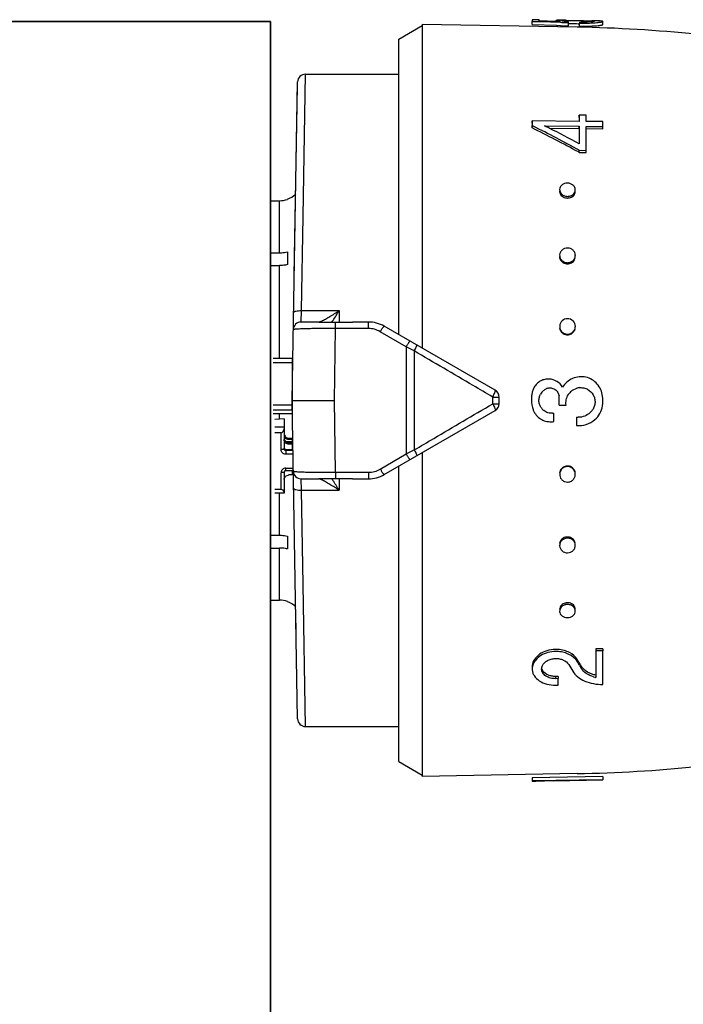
# Model space of a CAD drawing. Header units: millimetres. Extents: x 1279 to 58476, y -6899 to 74987.
# Tile 85 of 157: x 26288 to 26331, y -5968 to -5905. Entities that reach past the tile are written whole.
import ezdxf

# ---------------------------------------------------------------- set-up
doc = ezdxf.new("R2010")
doc.units = ezdxf.units.MM
doc.layers.add('UT_ZAŘÍZENÍ - OT', color=3, linetype='Continuous', lineweight=35)

msp = doc.modelspace()

# ---------------------------------------------------------------- linework, layer by layer
at = {"color": 0, "linetype": 'Continuous'}
for p, q in [((26312.463, -5906.085), (26313.963, -5905.219)), ((26313.963, -5905.145), (26313.963, -5925.79)), ((26323.831, -5905.318), (26313.963, -5905.145)), ((26320.963, -5905.144), (26320.967, -5904.945)), ((26320.963, -5905.144), (26322.512, -5905.198)), ((26320.967, -5904.84), (26320.967, -5904.945)), ((26321.417, -5904.848), (26320.967, -5904.84)), ((26320.967, -5904.945), (26321.415, -5904.96)), ((26321.415, -5904.96), (26321.483, -5904.963)), ((26321.417, -5904.916), (26321.417, -5904.848)), ((26322.476, -5904.95), (26321.417, -5904.916)), ((26321.483, -5904.963), (26322.774, -5905.008)), ((26322.467, -5904.896), (26322.466, -5904.949)), ((26322.779, -5904.959), (26322.476, -5904.95)), ((26322.512, -5905.198), (26322.771, -5905.207)), ((26322.63, -5904.955), (26322.63, -5904.94)), ((26322.771, -5905.207), (26323.287, -5905.226)), ((26322.774, -5905.008), (26322.861, -5905.011)), ((26322.861, -5905.011), (26323.291, -5905.027)), ((26323.067, -5904.954), (26323.068, -5904.89)), ((26323.287, -5905.226), (26323.291, -5905.027)), ((26323.289, -5905.087), (26323.32, -5905.087)), ((26323.291, -5905.027), (26323.291, -5904.974)), ((26323.9, -5904.894), (26324.023, -5904.896)), ((26323.9, -5905.094), (26323.975, -5905.095)), ((26323.973, -5905.255), (26323.976, -5905.056)), ((26323.976, -5904.993), (26323.976, -5905.056)), ((26324.815, -5904.907), (26324.803, -5904.907)), ((26324.814, -5904.967), (26324.814, -5904.921)), ((26324.83, -5904.908), (26324.815, -5904.907)), ((26325.463, -5905.154), (26325.466, -5904.954)), ((26312.463, -5924.924), (26312.463, -5906.085)), ((26306.363, -5917.383), (26306.517, -5908.319)), ((26306.517, -5908.319), (26312.463, -5908.319)), ((26305.663, -5929.119), (26306.017, -5908.81)), ((26305.801, -5921.185), (26306.013, -5909.06)), ((26323.963, -5911.069), (26323.966, -5910.918)), ((26323.966, -5910.918), (26323.966, -5911.324)), ((26324.416, -5910.924), (26323.966, -5910.918)), ((26324.416, -5911.33), (26324.416, -5910.924)), ((26320.963, -5911.432), (26320.967, -5911.285)), ((26320.963, -5911.741), (26320.967, -5911.597)), ((26320.967, -5911.285), (26320.967, -5911.597)), ((26323.966, -5911.324), (26320.967, -5911.285)), ((26320.967, -5911.597), (26321.022, -5911.625)), ((26321.752, -5911.607), (26323.966, -5911.635)), ((26321.808, -5911.635), (26321.752, -5911.607)), ((26323.963, -5911.779), (26323.966, -5911.635)), ((26323.966, -5911.635), (26323.966, -5912.754)), ((26325.466, -5911.343), (26324.416, -5911.33)), ((26324.416, -5913.173), (26324.416, -5911.641)), ((26324.416, -5911.641), (26325.466, -5911.654)), ((26325.463, -5911.798), (26325.466, -5911.654)), ((26325.466, -5911.654), (26325.466, -5911.343)), ((26322.045, -5911.755), (26323.963, -5911.779)), ((26323.963, -5911.779), (26323.963, -5912.637)), ((26324.413, -5911.785), (26325.463, -5911.798)), ((26323.911, -5913.271), (26323.963, -5913.299)), ((26323.963, -5913.299), (26323.966, -5913.168)), ((26323.963, -5913.299), (26324.413, -5913.304)), ((26323.966, -5913.168), (26324.416, -5913.173)), ((26324.413, -5913.304), (26324.416, -5913.173)), ((26304.293, -5916.382), (26304.863, -5916.382)), ((26304.863, -5919.706), (26304.863, -5916.382)), ((26305.363, -5916.283), (26305.363, -5916.296)), ((26306.26, -5923.394), (26306.363, -5917.383)), ((26304.245, -5919.706), (26304.863, -5919.706)), ((26305.363, -5919.645), (26305.363, -5920.459)), ((26304.238, -5920.519), (26304.863, -5920.519)), ((26304.863, -5926.445), (26304.863, -5920.519)), ((26306.241, -5924.119), (26306.26, -5923.394)), ((26306.26, -5923.394), (26308.663, -5923.394)), ((26308.663, -5923.394), (26308.663, -5924.128)), ((26307.399, -5924.119), (26306.241, -5924.119)), ((26308.435, -5924.534), (26308.435, -5924.127)), ((26310.533, -5924.119), (26309.506, -5924.119)), ((26310.533, -5924.534), (26310.533, -5924.119)), ((26308.363, -5929.119), (26308.435, -5924.534)), ((26310.533, -5924.534), (26308.435, -5924.534)), ((26312.929, -5925.707), (26311.283, -5924.739)), ((26318.613, -5928.475), (26311.533, -5924.387)), ((26312.929, -5925.707), (26312.929, -5932.531)), ((26313.45, -5925.963), (26313.45, -5932.275)), ((26305.663, -5926.445), (26304.463, -5926.445)), ((26305.663, -5926.729), (26304.463, -5926.729)), ((26305.663, -5926.445), (26305.663, -5929.967)), ((26306.017, -5949.428), (26305.663, -5929.119)), ((26305.663, -5929.119), (26308.363, -5929.119)), ((26308.435, -5933.704), (26308.363, -5929.119)), ((26318.45, -5929.335), (26318.45, -5928.904)), ((26318.863, -5929.331), (26318.863, -5928.908)), ((26305.663, -5929.425), (26304.463, -5929.425)), ((26305.663, -5929.74), (26304.463, -5929.74)), ((26311.533, -5933.851), (26318.613, -5929.764)), ((26322.677, -5929.422), (26323.127, -5929.422)), ((26305.663, -5929.967), (26304.463, -5929.967)), ((26305.163, -5930.294), (26304.563, -5930.327)), ((26304.863, -5930.31), (26304.863, -5929.967)), ((26305.163, -5930.294), (26305.163, -5932.217)), ((26322.357, -5930.463), (26322.357, -5929.928)), ((26323.787, -5930.191), (26323.787, -5930.725)), ((26305.163, -5930.825), (26304.563, -5930.825)), ((26304.963, -5931.177), (26304.563, -5931.177)), ((26304.963, -5932.256), (26304.963, -5931.177)), ((26305.709, -5931.768), (26305.299, -5931.768)), ((26305.463, -5931.523), (26305.463, -5931.621)), ((26305.463, -5931.523), (26305.663, -5931.523)), ((26305.663, -5931.621), (26305.463, -5931.621)), ((26305.661, -5931.737), (26305.708, -5931.734)), ((26305.663, -5931.523), (26305.663, -5931.768)), ((26305.708, -5931.734), (26305.703, -5931.411)), ((26305.263, -5932.257), (26305.263, -5932.55)), ((26305.263, -5932.257), (26305.663, -5932.257)), ((26305.719, -5932.315), (26305.263, -5932.315)), ((26305.463, -5931.816), (26305.463, -5931.913)), ((26305.463, -5931.816), (26305.663, -5931.816)), ((26305.663, -5931.913), (26305.463, -5931.913)), ((26305.663, -5931.816), (26305.663, -5932.257)), ((26305.663, -5931.963), (26305.712, -5931.963)), ((26305.663, -5932.159), (26305.716, -5932.159)), ((26305.723, -5932.55), (26305.263, -5932.55)), ((26311.283, -5933.5), (26312.929, -5932.531)), ((26313.963, -5932.448), (26313.963, -5953.093)), ((26305.263, -5933.594), (26305.263, -5933.433)), ((26305.263, -5933.433), (26305.738, -5933.433)), ((26305.263, -5933.594), (26305.741, -5933.594)), ((26305.663, -5933.594), (26305.663, -5933.875)), ((26312.463, -5952.153), (26312.463, -5933.314)), ((26304.963, -5934.806), (26304.963, -5933.727)), ((26305.163, -5933.688), (26305.163, -5935.042)), ((26305.663, -5933.875), (26305.463, -5933.875)), ((26306.241, -5934.119), (26307.399, -5934.119)), ((26306.26, -5934.844), (26306.241, -5934.119)), ((26308.435, -5933.704), (26310.533, -5933.704)), ((26308.435, -5933.704), (26308.435, -5934.112)), ((26308.663, -5934.11), (26308.663, -5934.844)), ((26309.506, -5934.119), (26310.533, -5934.119)), ((26310.533, -5933.704), (26310.533, -5934.119)), ((26304.963, -5934.806), (26304.563, -5934.806)), ((26306.26, -5934.844), (26308.663, -5934.844)), ((26306.363, -5940.855), (26306.26, -5934.844)), ((26305.163, -5935.042), (26304.563, -5935.042)), ((26304.863, -5937.719), (26304.863, -5935.042)), ((26304.238, -5937.719), (26304.863, -5937.719)), ((26305.363, -5937.78), (26305.363, -5938.593)), ((26304.245, -5938.532), (26304.863, -5938.532)), ((26304.863, -5941.856), (26304.863, -5938.532)), ((26306.517, -5949.919), (26306.363, -5940.855)), ((26304.293, -5941.856), (26304.863, -5941.856)), ((26305.363, -5941.942), (26305.363, -5941.955)), ((26305.918, -5943.734), (26305.903, -5942.872)), ((26325.463, -5944.96), (26325.013, -5944.965)), ((26325.013, -5944.965), (26325.016, -5945.097)), ((26325.466, -5945.091), (26325.016, -5945.097)), ((26325.016, -5945.097), (26325.016, -5946.785)), ((26325.463, -5944.96), (26325.466, -5945.091)), ((26325.466, -5947.234), (26325.466, -5945.091)), ((26323.841, -5945.649), (26323.844, -5945.787)), ((26323.869, -5945.696), (26323.841, -5945.649)), ((26323.986, -5946.025), (26323.958, -5945.977)), ((26324.096, -5946.072), (26324.099, -5946.213)), ((26322.613, -5946.717), (26322.463, -5946.719)), ((26322.463, -5946.719), (26322.467, -5946.865)), ((26322.613, -5946.717), (26322.617, -5946.863)), ((26322.617, -5946.863), (26322.467, -5946.865)), ((26322.467, -5947.273), (26322.617, -5947.271)), ((26322.617, -5947.271), (26322.617, -5946.863)), ((26306.517, -5949.919), (26312.463, -5949.919)), ((26312.463, -5952.153), (26313.963, -5953.019)), ((26323.831, -5952.921), (26313.963, -5953.093)), ((26325.463, -5953.105), (26320.963, -5953.184)), ((26325.463, -5953.105), (26325.466, -5953.305)), ((26320.963, -5953.184), (26320.967, -5953.383)), ((26320.963, -5953.194), (26320.967, -5953.394)), ((26325.466, -5953.305), (26320.967, -5953.383)), ((26320.967, -5953.383), (26320.967, -5953.394)), ((26322.317, -5953.375), (26321.754, -5953.385)), ((26322.317, -5953.371), (26325.466, -5953.317)), ((26322.317, -5953.375), (26322.317, -5953.371)), ((26325.466, -5953.317), (26325.466, -5953.305))]:
    msp.add_line(p, q, dxfattribs=at)
for centre, radius, start, end in [((26322.742, -5918.1), 13.227, 89.44109, 89.86889), ((26322.642, -5927.896), 23.023, 89.16114, 89.43014), ((26322.357, -5946.997), 42.126, 88.99668, 89.15368), ((26323.218, -5910.168), 5.28, 90.80201, 91.62553), ((26323.654, -5899.608), 5.379, 264.4209, 265.22986), ((26323.74, -5898.566), 6.424, 265.23782, 265.99348), ((26322.26, -5995.304), 90, 84.13647, 89), ((26324.15, -5894.965), 10.03, 269.00618, 269.62329), ((26324.194, -5892.514), 12.544, 269.00858, 269.7243), ((26324.274, -5895.356), 9.899, 272.58441, 273.34327), ((26324.275, -5895.224), 9.833, 272.60404, 273.36824), ((26324.614, -5907.472), 2.559, 85.77165, 86.54128), ((26324.67, -5906.703), 1.789, 85.3674, 85.74663), ((26324.198, -5940.642), 35.74, 88.78449, 88.98762), ((26324.347, -5896.627), 8.626, 273.34927, 274.14414), ((26324.348, -5896.478), 8.577, 273.37423, 274.17442), ((26306.517, -5908.819), 0.5, 89.99995, 178.99727), ((26273.678, -6005.559), 105.191, 61.44046, 63.25103), ((26277.046, -6000.535), 99.533, 63.12099, 63.27442), ((26273.942, -6005.936), 105.279, 61.6647, 63.47201), ((26274.133, -6006.222), 105.923, 61.93543, 63.10673), ((26304.863, -5914.869), 1.5, 289.47122, 313.35083), ((26323.043, -5915.79), 0.33, 178.19656, 179.9988), ((26323.373, -5915.799), 0.34, 350.77007, 358.16143), ((26304.861, -5914.873), 1.509, 270.07058, 289.41996), ((26323.219, -5915.632), 0.582, 256.38385, 269.38767), ((26323.223, -5915.53), 0.577, 256.34526, 269.38585), ((26323.218, -5915.642), 0.572, 269.48444, 276.21503), ((26323.222, -5915.54), 0.567, 269.48461, 276.23097), ((26323.217, -5915.632), 0.583, 276.20438, 282.56154), ((26323.221, -5915.529), 0.578, 276.22081, 282.59954), ((26323.13, -5919.939), 0.417, 180.04404, 188.31485), ((26323.216, -5919.889), 0.519, 269.66461, 277.08605), ((26323.22, -5919.82), 0.515, 269.66483, 277.10359), ((26323.214, -5919.874), 0.533, 277.07982, 284.05154), ((26323.218, -5919.806), 0.529, 277.09797, 284.09301), ((26323.302, -5919.87), 0.415, 357.37319, 359.99637), ((26287.88, -5910.872), 24.264, 327.18528, 328.93017), ((26306.241, -5924.619), 0.5, 90.00005, 179.0027), ((26291.837, -5913.417), 19.559, 326.80865, 327.16862), ((26310.533, -5926.119), 2, 60, 90), ((26310.532, -5926.013), 1.479, 59.48742, 89.9707), ((26323.246, -5924.404), 0.471, 354.81541, 359.98513), ((26323.214, -5924.442), 0.492, 269.85712, 277.68641), ((26323.218, -5924.411), 0.488, 269.85737, 277.70488), ((26323.212, -5924.425), 0.509, 277.6834, 285.011), ((26323.216, -5924.394), 0.505, 277.70254, 285.05443), ((26205.367, -6145.08), 244.324, 63.74449, 63.88063), ((26305.762, -5927.275), 0.0994, 180.01969, 226.40783), ((26305.763, -5927.263), 0.301, 250.55744, 255.99011), ((26305.763, -5928.891), 0.3, 107.64647, 109.44599), ((26318.363, -5928.908), 0.5, 0, 60), ((26322.917, -5929.058), 1.999, 164.80798, 168.16539), ((26322.005, -5928.811), 1.054, 158.33184, 164.78857), ((26322.023, -5928.818), 1.073, 152.15714, 158.3337), ((26322.027, -5928.82), 1.078, 145.97035, 152.15939), ((26322.224, -5929.121), 0.828, 140.87074, 150.30871), ((26322.23, -5929.126), 0.836, 130.17155, 140.86954), ((26322.105, -5928.89), 0.569, 108.74479, 116.15952), ((26322.108, -5928.897), 0.576, 101.60275, 108.74682), ((26324.084, -5929.269), 0.963, 129.98808, 138.92429), ((26324.08, -5929.231), 0.927, 100.78373, 106.92072), ((26324.07, -5929.182), 0.878, 93.89514, 100.73786), ((26320.38, -5929.119), 2.316, 352.48051, 7.18318), ((26324.089, -5929.273), 0.97, 138.95573, 147.53873), ((26322.805, -5929.119), 2.661, 352.61699, 5.79637), ((26318.363, -5929.331), 0.5, 300, 0), ((26322.126, -5929.282), 1.181, 194.6023, 200.52709), ((26322.172, -5929.264), 1.23, 200.54074, 209.44738), ((26322.186, -5929.257), 1.247, 209.4292, 211.63674), ((26322.235, -5929.111), 0.841, 211.88911, 219.07605), ((26322.227, -5929.118), 0.831, 219.0533, 232.02888), ((26323.905, -5929.076), 1.119, 312.77559, 319.01429), ((26324.076, -5929.225), 0.893, 319.04698, 325.88598), ((26322.214, -5929.156), 0.785, 273.22437, 280.43844), ((26323.904, -5929.093), 1.104, 263.8642, 270.12595), ((26323.904, -5929.085), 1.644, 265.8993, 310.20577), ((26305.453, -5931.326), 0.29, 180.04441, 214.05404), ((26205.367, -5713.158), 244.324, 296.11937, 296.25551), ((26306.241, -5933.619), 0.5, 181, 270), ((26310.532, -5932.226), 1.479, 270.02931, 300.51257), ((26323.217, -5933.815), 0.51, 98.02694, 105.33939), ((26323.221, -5933.846), 0.507, 98.04608, 105.38273), ((26323.215, -5933.797), 0.493, 90.20682, 98.03026), ((26323.218, -5933.828), 0.489, 90.20709, 98.04874), ((26305.251, -5933.688), 0.0882, 171.33922, 179.96309), ((26291.494, -5945.044), 19.968, 32.83509, 33.1877), ((26287.958, -5947.317), 24.171, 31.0665, 32.81806), ((26310.533, -5932.119), 2, 270, 300), ((26323.197, -5933.837), 0.481, 185.08469, 187.79003), ((26323.219, -5938.368), 0.537, 97.79544, 104.73665), ((26323.222, -5938.436), 0.533, 97.81357, 104.77792), ((26323.217, -5938.351), 0.52, 90.39229, 97.80224), ((26323.22, -5938.419), 0.516, 90.39253, 97.81976), ((26304.861, -5943.366), 1.509, 70.58004, 89.92942), ((26304.863, -5943.369), 1.5, 46.64917, 70.52878), ((26323.22, -5942.612), 0.588, 97.26681, 103.58577), ((26323.224, -5942.715), 0.584, 97.28322, 103.6235), ((26323.219, -5942.598), 0.574, 90.56165, 97.27806), ((26323.222, -5942.7), 0.569, 90.56184, 97.29397), ((26323.218, -5942.587), 0.563, 89.57233, 90.53635), ((26323.221, -5942.705), 0.574, 77.3795, 90.47236), ((26323.218, -5942.603), 0.579, 77.42334, 89.52385), ((26323.373, -5942.439), 0.34, 1.83857, 9.22993), ((26323.043, -5942.449), 0.33, 180.0012, 181.80344), ((26322.486, -5946.975), 1.981, 90.6662, 95.25488), ((26322.485, -5946.943), 1.949, 86.31776, 90.65223), ((26322.025, -5946.243), 0.458, 173.03308, 181.39547), ((26361.771, -5923.004), 44.808, 210.82705, 211.4577), ((26322.881, -5946.374), 1.129, 37.30427, 43.3274), ((26322.976, -5946.301), 1.009, 30.66525, 37.31087), ((26364.239, -5921.9), 46.929, 210.59685, 210.86768), ((26363.39, -5922.068), 46.046, 210.8741, 211.14789), ((26362.038, -5922.885), 44.466, 211.14786, 211.42912), ((26362.516, -5922.931), 44.921, 210.9365, 211.21663), ((26324.886, -5945.587), 0.927, 211.49104, 218.28511), ((26324.965, -5945.525), 1.027, 218.28539, 224.50117), ((26325.401, -5944.915), 1.908, 254.23814, 258.37107), ((26306.517, -5949.419), 0.5, 181, 270), ((26322.26, -5862.934), 90, 271, 275.86353)]:
    msp.add_arc(centre, radius, start, end, dxfattribs=at)
for centre, major_axis, ratio, start_param, end_param in [((26304.963, -5930.942), (0, -0.235), 0.85043, 0, 1.570796), ((26304.963, -5934.963), (-0.2, 0), 0.785695, 3.141593, 4.712389)]:
    msp.add_ellipse(centre, major_axis=major_axis, ratio=ratio, start_param=start_param, end_param=end_param, dxfattribs=at)
for points, knots in [([(26322.517, -5904.882), (26322.504, -5904.883), (26322.488, -5904.885), (26322.471, -5904.89), (26322.467, -5904.894), (26322.467, -5904.896)], [0, 0, 0, 0, 0.708486, 0.898996, 1, 1, 1, 1]), ([(26322.467, -5904.896), (26322.467, -5904.901), (26322.485, -5904.909), (26322.513, -5904.918), (26322.566, -5904.929), (26322.606, -5904.936), (26322.63, -5904.94)], [0, 0, 0, 0, 0.080473, 0.272652, 0.58028, 1, 1, 1, 1]), ([(26322.616, -5904.875), (26322.606, -5904.875), (26322.573, -5904.877), (26322.539, -5904.879), (26322.517, -5904.882)], [0, 0, 0, 0, 0.312325, 1, 1, 1, 1]), ([(26322.773, -5904.873), (26322.758, -5904.873), (26322.706, -5904.873), (26322.654, -5904.874), (26322.616, -5904.875)], [0, 0, 0, 0, 0.28218, 1, 1, 1, 1]), ([(26322.63, -5904.94), (26322.641, -5904.941), (26322.69, -5904.949), (26322.74, -5904.955), (26322.779, -5904.959)], [0, 0, 0, 0, 0.219199, 1, 1, 1, 1]), ([(26322.864, -5904.912), (26322.864, -5904.909), (26322.875, -5904.904), (26322.882, -5904.903), (26322.888, -5904.902)], [0, 0, 0, 0, 0.306489, 1, 1, 1, 1]), ([(26323.131, -5904.961), (26323.093, -5904.957), (26323.027, -5904.95), (26322.951, -5904.939), (26322.906, -5904.93), (26322.884, -5904.924), (26322.871, -5904.919), (26322.864, -5904.914), (26322.864, -5904.912)], [0, 0, 0, 0, 0.416564, 0.727805, 0.840468, 0.923103, 0.975235, 1, 1, 1, 1]), ([(26322.888, -5904.902), (26322.893, -5904.901), (26322.915, -5904.898), (26322.938, -5904.896), (26322.957, -5904.895)], [0, 0, 0, 0, 0.191517, 1, 1, 1, 1]), ([(26322.957, -5904.895), (26322.965, -5904.894), (26323.002, -5904.892), (26323.039, -5904.891), (26323.068, -5904.89)], [0, 0, 0, 0, 0.216654, 1, 1, 1, 1]), ([(26323.144, -5904.889), (26323.157, -5904.888), (26323.217, -5904.888), (26323.276, -5904.888), (26323.322, -5904.888)], [0, 0, 0, 0, 0.229978, 1, 1, 1, 1]), ([(26323.32, -5905.087), (26323.364, -5905.088), (26323.558, -5905.088), (26323.751, -5905.091), (26323.9, -5905.094)], [0, 0, 0, 0, 0.228577, 1, 1, 1, 1]), ([(26323.322, -5904.888), (26323.366, -5904.888), (26323.559, -5904.888), (26323.752, -5904.891), (26323.9, -5904.894)], [0, 0, 0, 0, 0.228486, 1, 1, 1, 1]), ([(26323.973, -5905.255), (26324.038, -5905.256), (26324.287, -5905.258), (26324.536, -5905.254), (26324.72, -5905.245)], [0, 0, 0, 0, 0.261104, 1, 1, 1, 1]), ([(26324.023, -5904.896), (26324.162, -5904.898), (26324.411, -5904.904), (26324.659, -5904.911), (26324.768, -5904.918)], [0, 0, 0, 0, 0.5608, 1, 1, 1, 1]), ([(26324.725, -5904.976), (26324.682, -5904.979), (26324.469, -5904.993), (26324.255, -5904.996), (26324.085, -5904.995)], [0, 0, 0, 0, 0.202928, 1, 1, 1, 1]), ([(26324.133, -5905.058), (26324.184, -5905.058), (26324.381, -5905.058), (26324.577, -5905.053), (26324.722, -5905.047)], [0, 0, 0, 0, 0.261385, 1, 1, 1, 1]), ([(26324.924, -5904.942), (26324.924, -5904.943), (26324.919, -5904.947), (26324.902, -5904.953), (26324.865, -5904.961), (26324.803, -5904.969), (26324.754, -5904.973), (26324.725, -5904.976)], [0, 0, 0, 0, 0.026104, 0.078509, 0.271488, 0.580502, 1, 1, 1, 1]), ([(26324.814, -5904.921), (26324.829, -5904.922), (26324.855, -5904.924), (26324.889, -5904.929), (26324.91, -5904.933), (26324.922, -5904.937), (26324.924, -5904.94)], [0, 0, 0, 0, 0.402142, 0.703286, 0.901798, 1, 1, 1, 1]), ([(26324.924, -5904.94), (26324.924, -5904.94), (26324.924, -5904.941), (26324.924, -5904.941), (26324.924, -5904.942)], [0, 0, 0, 0, 0.519614, 1, 1, 1, 1]), ([(26325.386, -5904.929), (26325.33, -5904.922), (26325.187, -5904.916), (26325.044, -5904.912), (26324.957, -5904.91)], [0, 0, 0, 0, 0.393124, 1, 1, 1, 1]), ([(26324.97, -5905.231), (26325.04, -5905.226), (26325.138, -5905.217), (26325.259, -5905.203), (26325.329, -5905.193), (26325.385, -5905.184), (26325.426, -5905.174), (26325.449, -5905.166), (26325.463, -5905.158), (26325.463, -5905.154)], [0, 0, 0, 0, 0.416026, 0.586157, 0.728535, 0.841423, 0.923955, 0.976034, 1, 1, 1, 1]), ([(26324.972, -5905.032), (26325.042, -5905.027), (26325.14, -5905.018), (26325.262, -5905.004), (26325.332, -5904.994), (26325.388, -5904.984), (26325.429, -5904.974), (26325.453, -5904.967), (26325.466, -5904.958), (26325.466, -5904.954)], [0, 0, 0, 0, 0.415889, 0.585993, 0.728367, 0.841268, 0.923827, 0.975949, 1, 1, 1, 1]), ([(26325.446, -5904.941), (26325.442, -5904.94), (26325.423, -5904.934), (26325.403, -5904.931), (26325.386, -5904.929)], [0, 0, 0, 0, 0.194984, 1, 1, 1, 1]), ([(26325.466, -5904.954), (26325.466, -5904.951), (26325.459, -5904.945), (26325.451, -5904.942), (26325.446, -5904.941)], [0, 0, 0, 0, 0.34526, 1, 1, 1, 1]), ([(26323.217, -5915.266), (26323.153, -5915.266), (26323.028, -5915.285), (26322.864, -5915.369), (26322.75, -5915.503), (26322.719, -5915.614), (26322.717, -5915.668)], [0, 0, 0, 0, 0.270385, 0.528616, 0.769944, 1, 1, 1, 1]), ([(26323.716, -5915.699), (26323.718, -5915.643), (26323.692, -5915.527), (26323.579, -5915.383), (26323.412, -5915.29), (26323.282, -5915.267), (26323.217, -5915.266)], [0, 0, 0, 0, 0.229393, 0.470966, 0.729703, 1, 1, 1, 1]), ([(26322.713, -5915.79), (26322.713, -5915.882), (26322.799, -5916.078), (26322.983, -5916.174), (26323.082, -5916.198)], [0, 0, 0, 0, 0.47302, 1, 1, 1, 1]), ([(26322.717, -5915.668), (26322.715, -5915.716), (26322.734, -5915.815), (26322.787, -5915.9), (26322.821, -5915.937)], [0, 0, 0, 0, 0.488775, 1, 1, 1, 1]), ([(26322.821, -5915.937), (26322.837, -5915.956), (26322.913, -5916.027), (26323.01, -5916.072), (26323.086, -5916.091)], [0, 0, 0, 0, 0.24218, 1, 1, 1, 1]), ([(26323.344, -5916.2), (26323.434, -5916.18), (26323.602, -5916.101), (26323.695, -5915.936), (26323.709, -5915.853)], [0, 0, 0, 0, 0.524629, 1, 1, 1, 1]), ([(26323.347, -5916.093), (26323.373, -5916.087), (26323.471, -5916.058), (26323.562, -5916.001), (26323.613, -5915.945)], [0, 0, 0, 0, 0.260211, 1, 1, 1, 1]), ([(26323.613, -5915.945), (26323.643, -5915.911), (26323.694, -5915.834), (26323.715, -5915.743), (26323.716, -5915.699)], [0, 0, 0, 0, 0.509651, 1, 1, 1, 1]), ([(26304.863, -5919.706), (26304.905, -5919.706), (26305.073, -5919.701), (26305.241, -5919.676), (26305.363, -5919.645)], [0, 0, 0, 0, 0.252472, 1, 1, 1, 1]), ([(26323.217, -5919.402), (26323.094, -5919.401), (26322.9, -5919.468), (26322.751, -5919.666), (26322.72, -5919.785), (26322.717, -5919.844)], [0, 0, 0, 0, 0.507384, 0.755665, 1, 1, 1, 1]), ([(26323.717, -5919.87), (26323.717, -5919.809), (26323.689, -5919.685), (26323.578, -5919.529), (26323.411, -5919.427), (26323.282, -5919.402), (26323.217, -5919.402)], [0, 0, 0, 0, 0.241806, 0.488407, 0.741812, 1, 1, 1, 1]), ([(26305.363, -5920.459), (26305.322, -5920.469), (26305.158, -5920.504), (26304.989, -5920.519), (26304.863, -5920.519)], [0, 0, 0, 0, 0.247091, 1, 1, 1, 1]), ([(26322.717, -5919.844), (26322.715, -5919.895), (26322.725, -5919.963), (26322.748, -5920.027), (26322.755, -5920.042)], [0, 0, 0, 0, 0.747031, 1, 1, 1, 1]), ([(26322.718, -5919.999), (26322.731, -5920.09), (26322.818, -5920.269), (26322.99, -5920.366), (26323.082, -5920.39)], [0, 0, 0, 0, 0.489899, 1, 1, 1, 1]), ([(26322.755, -5920.042), (26322.785, -5920.109), (26322.877, -5920.231), (26323.014, -5920.299), (26323.086, -5920.318)], [0, 0, 0, 0, 0.492845, 1, 1, 1, 1]), ([(26323.344, -5920.392), (26323.436, -5920.369), (26323.608, -5920.274), (26323.696, -5920.096), (26323.709, -5920.006)], [0, 0, 0, 0, 0.510101, 1, 1, 1, 1]), ([(26323.347, -5920.319), (26323.409, -5920.304), (26323.527, -5920.251), (26323.617, -5920.156), (26323.649, -5920.103)], [0, 0, 0, 0, 0.506643, 1, 1, 1, 1]), ([(26323.649, -5920.103), (26323.659, -5920.087), (26323.695, -5920.02), (26323.714, -5919.945), (26323.716, -5919.889)], [0, 0, 0, 0, 0.253103, 1, 1, 1, 1]), ([(26305.76, -5923.523), (26305.761, -5923.514), (26305.77, -5923.491), (26305.803, -5923.468), (26305.849, -5923.446), (26305.939, -5923.418), (26306.078, -5923.398), (26306.197, -5923.393), (26306.26, -5923.394)], [0, 0, 0, 0, 0.054454, 0.124226, 0.220024, 0.341181, 0.645763, 1, 1, 1, 1]), ([(26307.542, -5924.055), (26307.626, -5924.015), (26307.802, -5923.922), (26308.179, -5923.706), (26308.468, -5923.524), (26308.663, -5923.394)], [0, 0, 0, 0, 0.213248, 0.460801, 1, 1, 1, 1]), ([(26307.373, -5924.119), (26307.381, -5924.119), (26307.401, -5924.114), (26307.421, -5924.108), (26307.432, -5924.103)], [0, 0, 0, 0, 0.393757, 1, 1, 1, 1]), ([(26307.399, -5924.119), (26307.479, -5924.119), (26307.824, -5924.12), (26308.17, -5924.124), (26308.435, -5924.127)], [0, 0, 0, 0, 0.230893, 1, 1, 1, 1]), ([(26307.432, -5924.103), (26307.435, -5924.102), (26307.445, -5924.098), (26307.456, -5924.094), (26307.464, -5924.091)], [0, 0, 0, 0, 0.235586, 1, 1, 1, 1]), ([(26307.464, -5924.091), (26307.47, -5924.088), (26307.496, -5924.077), (26307.522, -5924.065), (26307.542, -5924.055)], [0, 0, 0, 0, 0.229765, 1, 1, 1, 1]), ([(26308.435, -5924.127), (26308.615, -5924.129), (26308.972, -5924.128), (26309.328, -5924.119), (26309.506, -5924.119)], [0, 0, 0, 0, 0.502804, 1, 1, 1, 1]), ([(26323.217, -5923.908), (26323.096, -5923.908), (26322.845, -5923.999), (26322.729, -5924.24), (26322.719, -5924.359)], [0, 0, 0, 0, 0.501804, 1, 1, 1, 1]), ([(26323.717, -5924.404), (26323.717, -5924.278), (26323.609, -5924.014), (26323.344, -5923.909), (26323.217, -5923.908)], [0, 0, 0, 0, 0.49811, 1, 1, 1, 1]), ([(26308.435, -5924.534), (26308.259, -5924.533), (26307.914, -5924.533), (26307.413, -5924.536), (26306.953, -5924.542), (26306.602, -5924.549), (26306.355, -5924.557), (26306.199, -5924.563), (26306.064, -5924.569), (26305.952, -5924.576), (26305.864, -5924.584), (26305.801, -5924.591), (26305.763, -5924.598), (26305.746, -5924.604), (26305.742, -5924.609), (26305.741, -5924.61)], [0, 0, 0, 0, 0.195605, 0.383531, 0.55643, 0.707585, 0.773165, 0.831259, 0.881323, 0.92293, 0.955723, 0.979458, 0.994025, 0.997954, 1, 1, 1, 1]), ([(26311.283, -5924.739), (26311.303, -5924.719), (26311.335, -5924.671), (26311.368, -5924.597), (26311.407, -5924.534), (26311.446, -5924.483), (26311.477, -5924.441), (26311.502, -5924.41), (26311.517, -5924.394), (26311.53, -5924.385), (26311.533, -5924.387)], [0, 0, 0, 0, 0.198142, 0.388892, 0.560134, 0.707991, 0.828678, 0.918542, 0.975091, 1, 1, 1, 1]), ([(26322.718, -5924.503), (26322.731, -5924.598), (26322.814, -5924.785), (26322.99, -5924.89), (26323.082, -5924.916)], [0, 0, 0, 0, 0.498032, 1, 1, 1, 1]), ([(26322.734, -5924.53), (26322.757, -5924.612), (26322.846, -5924.77), (26323.004, -5924.858), (26323.086, -5924.881)], [0, 0, 0, 0, 0.49918, 1, 1, 1, 1]), ([(26323.344, -5924.917), (26323.427, -5924.894), (26323.583, -5924.808), (26323.673, -5924.652), (26323.696, -5924.57)], [0, 0, 0, 0, 0.50198, 1, 1, 1, 1]), ([(26323.347, -5924.882), (26323.419, -5924.862), (26323.558, -5924.791), (26323.649, -5924.663), (26323.678, -5924.594)], [0, 0, 0, 0, 0.50114, 1, 1, 1, 1]), ([(26312.929, -5925.707), (26312.958, -5925.657), (26313.001, -5925.586), (26313.058, -5925.496), (26313.094, -5925.441), (26313.125, -5925.396), (26313.149, -5925.364), (26313.165, -5925.346), (26313.174, -5925.338), (26313.178, -5925.337), (26313.179, -5925.338)], [0, 0, 0, 0, 0.387648, 0.559336, 0.708365, 0.829964, 0.920373, 0.976704, 0.992026, 1, 1, 1, 1]), ([(26313.45, -5925.963), (26313.476, -5925.917), (26313.512, -5925.848), (26313.555, -5925.761), (26313.581, -5925.706), (26313.599, -5925.661), (26313.611, -5925.626), (26313.617, -5925.604), (26313.616, -5925.59), (26313.613, -5925.588)], [0, 0, 0, 0, 0.389691, 0.560136, 0.707341, 0.827183, 0.916538, 0.973346, 1, 1, 1, 1]), ([(26318.45, -5928.904), (26318.034, -5928.659), (26316.368, -5927.679), (26314.701, -5926.699), (26313.45, -5925.963)], [0, 0, 0, 0, 0.249365, 1, 1, 1, 1]), ([(26322.907, -5928.281), (26322.819, -5928.129), (26322.563, -5927.866), (26322.124, -5927.737), (26321.772, -5927.769), (26321.522, -5927.859), (26321.301, -5928.009), (26321.183, -5928.144), (26321.134, -5928.217)], [0, 0, 0, 0, 0.249691, 0.498274, 0.623384, 0.748679, 0.874168, 1, 1, 1, 1]), ([(26325.453, -5928.85), (26325.438, -5928.708), (26325.363, -5928.426), (26325.057, -5927.938), (26324.406, -5927.547), (26323.649, -5927.621), (26323.166, -5927.934), (26322.979, -5928.158), (26322.907, -5928.281)], [0, 0, 0, 0, 0.125806, 0.251598, 0.500158, 0.748611, 0.874302, 1, 1, 1, 1]), ([(26318.45, -5928.904), (26318.478, -5928.852), (26318.529, -5928.757), (26318.586, -5928.629), (26318.616, -5928.54), (26318.623, -5928.494), (26318.617, -5928.478), (26318.613, -5928.475)], [0, 0, 0, 0, 0.377895, 0.69297, 0.905251, 0.965919, 1, 1, 1, 1]), ([(26321.992, -5928.333), (26322.069, -5928.317), (26322.231, -5928.317), (26322.452, -5928.417), (26322.616, -5928.596), (26322.668, -5928.751), (26322.678, -5928.83)], [0, 0, 0, 0, 0.248903, 0.498305, 0.748695, 1, 1, 1, 1]), ([(26324.01, -5928.306), (26324.094, -5928.301), (26324.264, -5928.313), (26324.581, -5928.429), (26324.836, -5928.678), (26324.958, -5928.995), (26324.985, -5929.25), (26324.938, -5929.502), (26324.863, -5929.656), (26324.815, -5929.726)], [0, 0, 0, 0, 0.124702, 0.249421, 0.497433, 0.62303, 0.748788, 0.874419, 1, 1, 1, 1]), ([(26318.45, -5928.904), (26318.478, -5928.904), (26318.532, -5928.904), (26318.61, -5928.904), (26318.681, -5928.905), (26318.742, -5928.905), (26318.786, -5928.906), (26318.815, -5928.906), (26318.832, -5928.906), (26318.844, -5928.907), (26318.854, -5928.907), (26318.859, -5928.908), (26318.863, -5928.907), (26318.863, -5928.908)], [0, 0, 0, 0, 0.203374, 0.394866, 0.56769, 0.716771, 0.837685, 0.88646, 0.926896, 0.958626, 0.981467, 0.99529, 1, 1, 1, 1]), ([(26320.961, -5928.648), (26320.945, -5928.725), (26320.898, -5929.034), (26320.924, -5929.353), (26320.982, -5929.58)], [0, 0, 0, 0, 0.250786, 1, 1, 1, 1]), ([(26321.521, -5929.555), (26321.482, -5929.493), (26321.421, -5929.356), (26321.388, -5929.135), (26321.413, -5928.913), (26321.468, -5928.774), (26321.504, -5928.711)], [0, 0, 0, 0, 0.249892, 0.499949, 0.75024, 1, 1, 1, 1]), ([(26323.127, -5929.422), (26323.11, -5929.307), (26323.12, -5929.07), (26323.209, -5928.85), (26323.271, -5928.752)], [0, 0, 0, 0, 0.500135, 1, 1, 1, 1]), ([(26313.45, -5932.275), (26313.868, -5932.029), (26315.534, -5931.05), (26317.201, -5930.069), (26318.45, -5929.335)], [0, 0, 0, 0, 0.250578, 1, 1, 1, 1]), ([(26318.45, -5929.335), (26318.478, -5929.335), (26318.532, -5929.334), (26318.61, -5929.334), (26318.681, -5929.334), (26318.742, -5929.333), (26318.786, -5929.333), (26318.815, -5929.332), (26318.832, -5929.332), (26318.844, -5929.331), (26318.854, -5929.332), (26318.859, -5929.33), (26318.863, -5929.331), (26318.863, -5929.331)], [0, 0, 0, 0, 0.203374, 0.394866, 0.56769, 0.716771, 0.837685, 0.88646, 0.926896, 0.958626, 0.981467, 0.99529, 1, 1, 1, 1]), ([(26318.45, -5929.335), (26318.478, -5929.386), (26318.529, -5929.482), (26318.586, -5929.61), (26318.616, -5929.698), (26318.623, -5929.745), (26318.617, -5929.761), (26318.613, -5929.764)], [0, 0, 0, 0, 0.377895, 0.69297, 0.905251, 0.965919, 1, 1, 1, 1]), ([(26322.259, -5929.94), (26322.162, -5929.945), (26321.967, -5929.922), (26321.792, -5929.831), (26321.716, -5929.772)], [0, 0, 0, 0, 0.50069, 1, 1, 1, 1]), ([(26324.965, -5930.341), (26325.095, -5930.231), (26325.313, -5929.96), (26325.422, -5929.63), (26325.444, -5929.461)], [0, 0, 0, 0, 0.49938, 1, 1, 1, 1]), ([(26321.124, -5929.911), (26321.187, -5930.012), (26321.342, -5930.198), (26321.647, -5930.395), (26321.997, -5930.491), (26322.239, -5930.485), (26322.357, -5930.463)], [0, 0, 0, 0, 0.249964, 0.499879, 0.749906, 1, 1, 1, 1]), ([(26324.665, -5929.898), (26324.564, -5929.992), (26324.324, -5930.144), (26324.045, -5930.197), (26323.907, -5930.197)], [0, 0, 0, 0, 0.500561, 1, 1, 1, 1]), ([(26305.163, -5931.229), (26305.163, -5931.267), (26305.178, -5931.345), (26305.245, -5931.443), (26305.345, -5931.508), (26305.424, -5931.523), (26305.463, -5931.523)], [0, 0, 0, 0, 0.247784, 0.496832, 0.747734, 1, 1, 1, 1]), ([(26305.163, -5931.522), (26305.163, -5931.56), (26305.178, -5931.638), (26305.245, -5931.735), (26305.345, -5931.801), (26305.424, -5931.816), (26305.463, -5931.816)], [0, 0, 0, 0, 0.247784, 0.496832, 0.747734, 1, 1, 1, 1]), ([(26305.463, -5931.913), (26305.424, -5931.913), (26305.345, -5931.898), (26305.245, -5931.833), (26305.178, -5931.735), (26305.163, -5931.657), (26305.163, -5931.619)], [0, 0, 0, 0, 0.252266, 0.503168, 0.752216, 1, 1, 1, 1]), ([(26305.463, -5931.621), (26305.414, -5931.621), (26305.315, -5931.597), (26305.24, -5931.529), (26305.213, -5931.489)], [0, 0, 0, 0, 0.501963, 1, 1, 1, 1]), ([(26305.163, -5932.217), (26305.163, -5932.22), (26305.16, -5932.225), (26305.154, -5932.229), (26305.144, -5932.234), (26305.127, -5932.24), (26305.103, -5932.245), (26305.073, -5932.25), (26305.025, -5932.255), (26304.988, -5932.256), (26304.963, -5932.256)], [0, 0, 0, 0, 0.040706, 0.069574, 0.105554, 0.199505, 0.321626, 0.468167, 0.634164, 1, 1, 1, 1]), ([(26305.263, -5932.55), (26305.224, -5932.55), (26305.145, -5932.535), (26305.045, -5932.47), (26304.978, -5932.372), (26304.963, -5932.294), (26304.963, -5932.256)], [0, 0, 0, 0, 0.252255, 0.503168, 0.752226, 1, 1, 1, 1]), ([(26305.263, -5932.315), (26305.25, -5932.315), (26305.224, -5932.31), (26305.19, -5932.288), (26305.168, -5932.256), (26305.163, -5932.23), (26305.163, -5932.217)], [0, 0, 0, 0, 0.252236, 0.503168, 0.752245, 1, 1, 1, 1]), ([(26305.263, -5932.257), (26305.251, -5932.257), (26305.227, -5932.252), (26305.196, -5932.234), (26305.173, -5932.206), (26305.165, -5932.183), (26305.164, -5932.172)], [0, 0, 0, 0, 0.251925, 0.502849, 0.751924, 1, 1, 1, 1]), ([(26313.45, -5932.275), (26313.476, -5932.322), (26313.512, -5932.39), (26313.555, -5932.477), (26313.581, -5932.532), (26313.599, -5932.577), (26313.611, -5932.613), (26313.617, -5932.634), (26313.616, -5932.648), (26313.613, -5932.65)], [0, 0, 0, 0, 0.389693, 0.560138, 0.707342, 0.827185, 0.916539, 0.973347, 1, 1, 1, 1]), ([(26312.929, -5932.531), (26312.958, -5932.581), (26313.001, -5932.653), (26313.058, -5932.742), (26313.094, -5932.798), (26313.125, -5932.842), (26313.149, -5932.874), (26313.165, -5932.893), (26313.174, -5932.9), (26313.178, -5932.901), (26313.179, -5932.901)], [0, 0, 0, 0, 0.387648, 0.559336, 0.708365, 0.829964, 0.920373, 0.976704, 0.992026, 1, 1, 1, 1]), ([(26305.263, -5933.433), (26305.224, -5933.433), (26305.145, -5933.448), (26305.045, -5933.514), (26304.978, -5933.611), (26304.963, -5933.689), (26304.963, -5933.727)], [0, 0, 0, 0, 0.252255, 0.503168, 0.752226, 1, 1, 1, 1]), ([(26305.263, -5933.594), (26305.25, -5933.594), (26305.226, -5933.598), (26305.195, -5933.617), (26305.173, -5933.643), (26305.165, -5933.665), (26305.164, -5933.675)], [0, 0, 0, 0, 0.26767, 0.525516, 0.768461, 1, 1, 1, 1]), ([(26305.741, -5933.628), (26305.742, -5933.63), (26305.746, -5933.634), (26305.763, -5933.64), (26305.801, -5933.647), (26305.864, -5933.655), (26305.952, -5933.662), (26306.064, -5933.669), (26306.199, -5933.676), (26306.355, -5933.682), (26306.602, -5933.689), (26306.953, -5933.696), (26307.413, -5933.702), (26307.914, -5933.705), (26308.259, -5933.705), (26308.435, -5933.704)], [0, 0, 0, 0, 0.002046, 0.005975, 0.020542, 0.044277, 0.07707, 0.118677, 0.168741, 0.226835, 0.292415, 0.44357, 0.616469, 0.804395, 1, 1, 1, 1]), ([(26311.283, -5933.5), (26311.303, -5933.52), (26311.335, -5933.568), (26311.368, -5933.642), (26311.407, -5933.705), (26311.446, -5933.756), (26311.477, -5933.797), (26311.502, -5933.828), (26311.517, -5933.845), (26311.53, -5933.853), (26311.533, -5933.851)], [0, 0, 0, 0, 0.198108, 0.388908, 0.560156, 0.708001, 0.828682, 0.918545, 0.975091, 1, 1, 1, 1]), ([(26323.082, -5933.323), (26322.99, -5933.348), (26322.814, -5933.453), (26322.731, -5933.64), (26322.718, -5933.735)], [0, 0, 0, 0, 0.501968, 1, 1, 1, 1]), ([(26323.086, -5933.357), (26323.004, -5933.38), (26322.846, -5933.469), (26322.757, -5933.626), (26322.734, -5933.709)], [0, 0, 0, 0, 0.50082, 1, 1, 1, 1]), ([(26323.696, -5933.668), (26323.673, -5933.586), (26323.583, -5933.431), (26323.427, -5933.344), (26323.344, -5933.322)], [0, 0, 0, 0, 0.49802, 1, 1, 1, 1]), ([(26323.678, -5933.645), (26323.649, -5933.575), (26323.558, -5933.448), (26323.419, -5933.376), (26323.347, -5933.357)], [0, 0, 0, 0, 0.49886, 1, 1, 1, 1]), ([(26305.163, -5933.688), (26305.163, -5933.691), (26305.16, -5933.696), (26305.154, -5933.7), (26305.144, -5933.705), (26305.127, -5933.711), (26305.103, -5933.717), (26305.073, -5933.721), (26305.025, -5933.726), (26304.988, -5933.727), (26304.963, -5933.727)], [0, 0, 0, 0, 0.040706, 0.069574, 0.105554, 0.199505, 0.321626, 0.468167, 0.634164, 1, 1, 1, 1]), ([(26305.163, -5934.169), (26305.163, -5934.131), (26305.178, -5934.053), (26305.245, -5933.955), (26305.345, -5933.89), (26305.424, -5933.875), (26305.463, -5933.875)], [0, 0, 0, 0, 0.247784, 0.496832, 0.747734, 1, 1, 1, 1]), ([(26307.387, -5934.121), (26307.386, -5934.121), (26307.381, -5934.12), (26307.377, -5934.119), (26307.373, -5934.119)], [0, 0, 0, 0, 0.289793, 1, 1, 1, 1]), ([(26307.542, -5934.183), (26307.512, -5934.169), (26307.462, -5934.146), (26307.409, -5934.126), (26307.387, -5934.121)], [0, 0, 0, 0, 0.595054, 1, 1, 1, 1]), ([(26308.435, -5934.112), (26308.344, -5934.113), (26307.998, -5934.116), (26307.653, -5934.119), (26307.399, -5934.119)], [0, 0, 0, 0, 0.264643, 1, 1, 1, 1]), ([(26308.663, -5934.844), (26308.468, -5934.715), (26308.179, -5934.533), (26307.802, -5934.317), (26307.626, -5934.223), (26307.542, -5934.183)], [0, 0, 0, 0, 0.539199, 0.786752, 1, 1, 1, 1]), ([(26309.506, -5934.119), (26309.328, -5934.119), (26308.972, -5934.111), (26308.615, -5934.11), (26308.435, -5934.112)], [0, 0, 0, 0, 0.497196, 1, 1, 1, 1]), ([(26322.721, -5933.902), (26322.729, -5933.96), (26322.767, -5934.075), (26322.88, -5934.217), (26323.037, -5934.308), (26323.157, -5934.33), (26323.217, -5934.33)], [0, 0, 0, 0, 0.249231, 0.498303, 0.748586, 1, 1, 1, 1]), ([(26323.217, -5934.33), (26323.285, -5934.33), (26323.423, -5934.3), (26323.596, -5934.179), (26323.702, -5933.998), (26323.721, -5933.859), (26323.715, -5933.792)], [0, 0, 0, 0, 0.25144, 0.501784, 0.751362, 1, 1, 1, 1]), ([(26305.76, -5934.715), (26305.761, -5934.725), (26305.77, -5934.747), (26305.803, -5934.771), (26305.849, -5934.793), (26305.939, -5934.82), (26306.078, -5934.841), (26306.197, -5934.845), (26306.26, -5934.844)], [0, 0, 0, 0, 0.054452, 0.124207, 0.219995, 0.341151, 0.645741, 1, 1, 1, 1]), ([(26304.863, -5937.719), (26304.905, -5937.719), (26305.073, -5937.724), (26305.241, -5937.749), (26305.363, -5937.78)], [0, 0, 0, 0, 0.252472, 1, 1, 1, 1]), ([(26323.082, -5937.848), (26322.99, -5937.872), (26322.818, -5937.969), (26322.731, -5938.149), (26322.718, -5938.239)], [0, 0, 0, 0, 0.510101, 1, 1, 1, 1]), ([(26323.086, -5937.921), (26323.014, -5937.94), (26322.877, -5938.007), (26322.785, -5938.13), (26322.755, -5938.196)], [0, 0, 0, 0, 0.507155, 1, 1, 1, 1]), ([(26323.709, -5938.232), (26323.696, -5938.143), (26323.608, -5937.964), (26323.436, -5937.87), (26323.344, -5937.847)], [0, 0, 0, 0, 0.489899, 1, 1, 1, 1]), ([(26323.649, -5938.136), (26323.617, -5938.082), (26323.527, -5937.988), (26323.409, -5937.935), (26323.347, -5937.919)], [0, 0, 0, 0, 0.493357, 1, 1, 1, 1]), ([(26305.363, -5938.593), (26305.322, -5938.583), (26305.158, -5938.547), (26304.989, -5938.532), (26304.863, -5938.532)], [0, 0, 0, 0, 0.247091, 1, 1, 1, 1]), ([(26322.755, -5938.196), (26322.748, -5938.212), (26322.725, -5938.275), (26322.715, -5938.344), (26322.717, -5938.394)], [0, 0, 0, 0, 0.252969, 1, 1, 1, 1]), ([(26322.717, -5938.394), (26322.72, -5938.453), (26322.751, -5938.573), (26322.9, -5938.77), (26323.094, -5938.838), (26323.217, -5938.837)], [0, 0, 0, 0, 0.244335, 0.492616, 1, 1, 1, 1]), ([(26323.217, -5938.837), (26323.283, -5938.836), (26323.416, -5938.81), (26323.585, -5938.703), (26323.695, -5938.54), (26323.719, -5938.412), (26323.716, -5938.35)], [0, 0, 0, 0, 0.258416, 0.511779, 0.758272, 1, 1, 1, 1]), ([(26323.716, -5938.35), (26323.714, -5938.294), (26323.695, -5938.218), (26323.659, -5938.152), (26323.649, -5938.136)], [0, 0, 0, 0, 0.746897, 1, 1, 1, 1]), ([(26323.082, -5942.04), (26322.983, -5942.064), (26322.799, -5942.16), (26322.713, -5942.357), (26322.713, -5942.449)], [0, 0, 0, 0, 0.52698, 1, 1, 1, 1]), ([(26322.821, -5942.301), (26322.787, -5942.338), (26322.734, -5942.423), (26322.715, -5942.522), (26322.717, -5942.57)], [0, 0, 0, 0, 0.511225, 1, 1, 1, 1]), ([(26323.086, -5942.148), (26323.06, -5942.154), (26322.962, -5942.185), (26322.872, -5942.244), (26322.821, -5942.301)], [0, 0, 0, 0, 0.259523, 1, 1, 1, 1]), ([(26323.709, -5942.385), (26323.695, -5942.303), (26323.602, -5942.137), (26323.434, -5942.058), (26323.344, -5942.038)], [0, 0, 0, 0, 0.475371, 1, 1, 1, 1]), ([(26323.613, -5942.293), (26323.596, -5942.275), (26323.52, -5942.205), (26323.422, -5942.162), (26323.347, -5942.145)], [0, 0, 0, 0, 0.241743, 1, 1, 1, 1]), ([(26323.716, -5942.539), (26323.715, -5942.495), (26323.694, -5942.405), (26323.643, -5942.327), (26323.613, -5942.293)], [0, 0, 0, 0, 0.490349, 1, 1, 1, 1]), ([(26322.717, -5942.57), (26322.719, -5942.624), (26322.75, -5942.735), (26322.864, -5942.869), (26323.028, -5942.953), (26323.153, -5942.973), (26323.217, -5942.972)], [0, 0, 0, 0, 0.230056, 0.471384, 0.729615, 1, 1, 1, 1]), ([(26323.217, -5942.972), (26323.282, -5942.971), (26323.412, -5942.948), (26323.579, -5942.855), (26323.692, -5942.712), (26323.718, -5942.595), (26323.716, -5942.539)], [0, 0, 0, 0, 0.270297, 0.529034, 0.770607, 1, 1, 1, 1]), ([(26322.305, -5945.002), (26322.124, -5945.019), (26321.778, -5945.099), (26321.336, -5945.351), (26321.035, -5945.705), (26320.96, -5945.994), (26320.964, -5946.129)], [0, 0, 0, 0, 0.285569, 0.551478, 0.78834, 1, 1, 1, 1]), ([(26322.467, -5945.126), (26322.298, -5945.128), (26321.968, -5945.174), (26321.524, -5945.362), (26321.18, -5945.648), (26321.037, -5945.898), (26321, -5946.025)], [0, 0, 0, 0, 0.276815, 0.541296, 0.783329, 1, 1, 1, 1]), ([(26321.62, -5946.023), (26321.652, -5945.959), (26321.745, -5945.836), (26321.939, -5945.698), (26322.177, -5945.605), (26322.439, -5945.567), (26322.704, -5945.588), (26323.015, -5945.683), (26323.216, -5945.837), (26323.293, -5945.966)], [0, 0, 0, 0, 0.110355, 0.232071, 0.363298, 0.500079, 0.636986, 0.768855, 1, 1, 1, 1]), ([(26323.702, -5945.599), (26323.556, -5945.443), (26323.262, -5945.262), (26322.825, -5945.144), (26322.587, -5945.125), (26322.467, -5945.126)], [0, 0, 0, 0, 0.473959, 0.733478, 1, 1, 1, 1]), ([(26323.841, -5945.649), (26323.727, -5945.458), (26323.444, -5945.22), (26322.997, -5945.049), (26322.741, -5945.006), (26322.611, -5944.998)], [0, 0, 0, 0, 0.464053, 0.726092, 1, 1, 1, 1]), ([(26321, -5946.025), (26320.994, -5946.045), (26320.974, -5946.125), (26320.966, -5946.208), (26320.967, -5946.27)], [0, 0, 0, 0, 0.254201, 1, 1, 1, 1]), ([(26321.57, -5946.188), (26321.572, -5946.174), (26321.581, -5946.117), (26321.601, -5946.062), (26321.62, -5946.023)], [0, 0, 0, 0, 0.245195, 1, 1, 1, 1]), ([(26321.671, -5946.402), (26321.658, -5946.386), (26321.613, -5946.321), (26321.582, -5946.245), (26321.571, -5946.187)], [0, 0, 0, 0, 0.259352, 1, 1, 1, 1]), ([(26320.967, -5946.27), (26320.969, -5946.339), (26320.992, -5946.48), (26321.116, -5946.75), (26321.419, -5947.034), (26321.907, -5947.234), (26322.276, -5947.275), (26322.467, -5947.273)], [0, 0, 0, 0, 0.104904, 0.212347, 0.445391, 0.711352, 1, 1, 1, 1]), ([(26322.467, -5946.865), (26322.352, -5946.867), (26322.13, -5946.841), (26321.837, -5946.717), (26321.626, -5946.516), (26321.569, -5946.338), (26321.567, -5946.255)], [0, 0, 0, 0, 0.288289, 0.554647, 0.788959, 1, 1, 1, 1]), ([(26322.463, -5946.719), (26322.383, -5946.72), (26322.225, -5946.707), (26321.943, -5946.631), (26321.754, -5946.509), (26321.671, -5946.402)], [0, 0, 0, 0, 0.273822, 0.536871, 1, 1, 1, 1]), ([(26323.548, -5946.388), (26323.632, -5946.524), (26323.864, -5946.776), (26324.324, -5947.043), (26324.873, -5947.203), (26325.266, -5947.236), (26325.466, -5947.234)], [0, 0, 0, 0, 0.219385, 0.461046, 0.724092, 1, 1, 1, 1]), ([(26324.883, -5946.752), (26324.718, -5946.705), (26324.417, -5946.576), (26324.178, -5946.342), (26324.099, -5946.213)], [0, 0, 0, 0, 0.53047, 1, 1, 1, 1]), ([(26325.013, -5946.639), (26324.935, -5946.623), (26324.652, -5946.547), (26324.383, -5946.398), (26324.232, -5946.245)], [0, 0, 0, 0, 0.269283, 1, 1, 1, 1]), ([(26320.967, -5953.394), (26321.12, -5953.391), (26321.382, -5953.388), (26321.644, -5953.386), (26321.754, -5953.385)], [0, 0, 0, 0, 0.581949, 1, 1, 1, 1])]:
    msp.add_open_spline(points, degree=3, knots=knots, dxfattribs=at)
for points in [[(26323.082, -5920.39), (26323.125, -5920.401), (26323.169, -5920.407), (26323.213, -5920.408)], [(26323.086, -5920.318), (26323.129, -5920.329), (26323.173, -5920.335), (26323.217, -5920.335)], [(26322.719, -5924.359), (26322.713, -5924.416), (26322.719, -5924.475), (26322.734, -5924.53)], [(26323.678, -5924.594), (26323.697, -5924.547), (26323.71, -5924.497), (26323.715, -5924.447)], [(26323.082, -5924.916), (26323.125, -5924.927), (26323.169, -5924.934), (26323.213, -5924.934)], [(26323.086, -5924.881), (26323.129, -5924.893), (26323.173, -5924.899), (26323.217, -5924.899)], [(26321.691, -5928.487), (26321.741, -5928.445), (26321.796, -5928.408), (26321.854, -5928.379)], [(26323.465, -5928.531), (26323.565, -5928.447), (26323.685, -5928.382), (26323.81, -5928.344)], [(26323.344, -5933.322), (26323.301, -5933.31), (26323.257, -5933.304), (26323.213, -5933.305)], [(26323.347, -5933.357), (26323.304, -5933.345), (26323.26, -5933.339), (26323.217, -5933.339)], [(26323.715, -5933.792), (26323.71, -5933.741), (26323.697, -5933.691), (26323.678, -5933.645)], [(26322.734, -5933.709), (26322.719, -5933.764), (26322.713, -5933.822), (26322.719, -5933.879)], [(26323.344, -5937.847), (26323.301, -5937.836), (26323.257, -5937.831), (26323.213, -5937.831)], [(26323.347, -5937.919), (26323.304, -5937.908), (26323.26, -5937.903), (26323.217, -5937.903)]]:
    msp.add_open_spline(points, degree=3, dxfattribs=at)
at = {"layer": 'UT_ZAŘÍZENÍ - OT', "linetype": 'Continuous'}
for p, q in [((24504.293, -5904.96), (26304.293, -5904.96)), ((26304.293, -5904.96), (26304.293, -6404.96))]:
    msp.add_line(p, q, dxfattribs=at)

doc.saveas('drawing.dxf')
